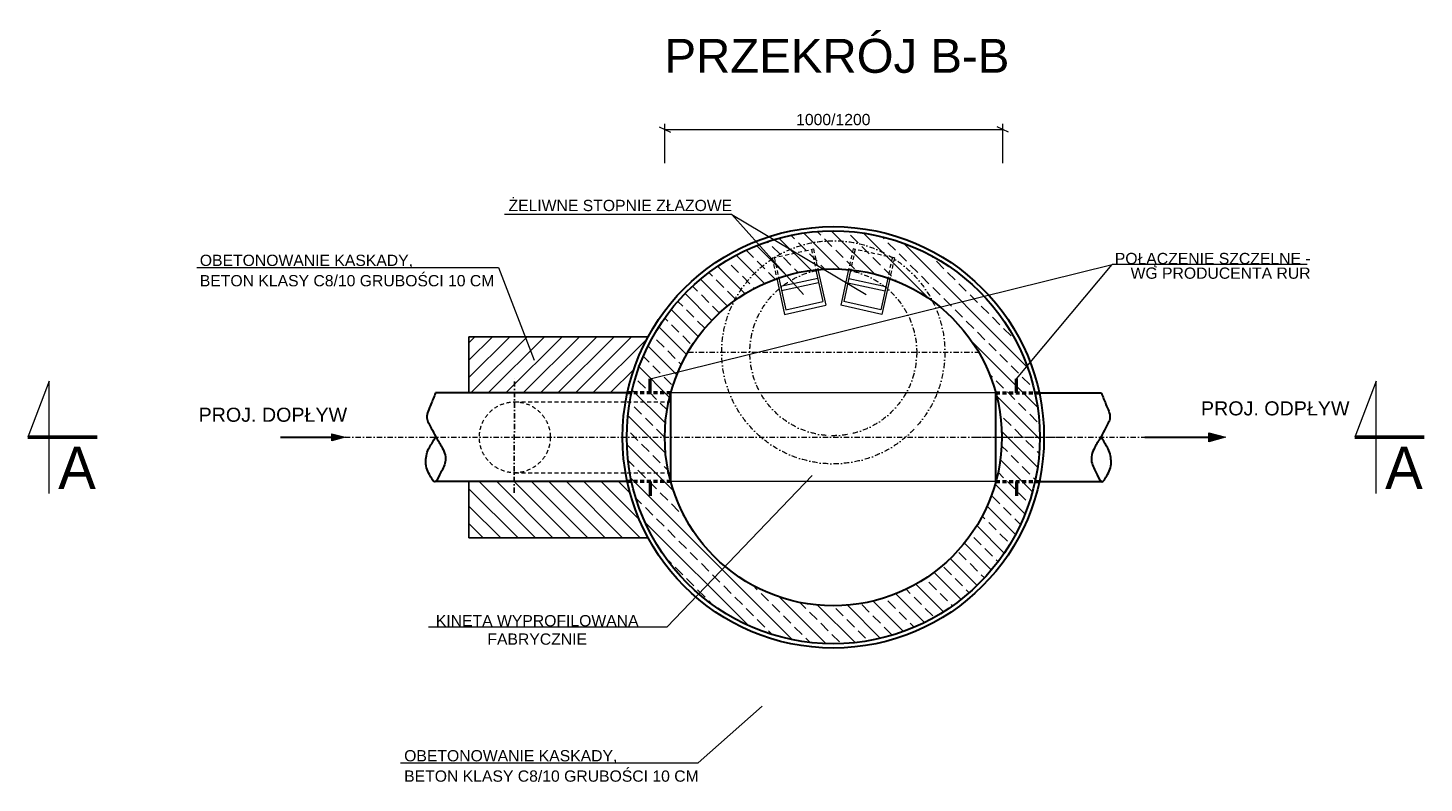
# Model space of a CAD drawing. Header units: millimetres. Extents: x 17183 to 59232, y 4375 to 14942.
# Tile 1 of 12: x 17183 to 22143, y 4375 to 7058. Entities that reach past the tile are written whole.
import ezdxf
from ezdxf.enums import TextEntityAlignment as Align

# ---------------------------------------------------------------- set-up
doc = ezdxf.new("R2010")
doc.units = ezdxf.units.MM
for name, pattern in [('DASHDOTX2', [50.8, 25.4, -12.7, 0, -12.7]), ('DGN Style 2', [23.51279, 14.107674, -9.405116]), ('DGN Style 4', [37.643977, 18.810232, -9.405116, 0.023513, -9.405116])]:
    doc.linetypes.add(name, pattern=pattern)
for name, color, linetype, lineweight in [('!kreskowanie', 7, 'Continuous', 20), ('A3 poziomo', 7, 'Continuous', 20), ('landscape', 7, 'Continuous', 20), ('Level 11', 7, 'Continuous', 20), ('Level 22', 7, 'Continuous', 20), ('Level 24', 7, 'Continuous', 20), ('Level 50', 7, 'Continuous', 20), ('Level 53', 7, 'Continuous', 20), ('Level 60', 7, 'Continuous', 20), ('opisy', 7, 'Continuous', 13), ('roads_info', 7, 'Continuous', 20), ('schody', 7, 'Continuous', 0), ('współpraca', 7, 'Continuous', 20)]:
    doc.layers.add(name, color=color, linetype=linetype, lineweight=lineweight)
doc.layers.add('Osie', color=5, linetype='DASHDOTX2')
doc.styles.add('Style-Arial', font='arial.ttf')
doc.styles.add('Style-WORKING_1250', font='WORKING_1250.shx')

# ---------------------------------------------------------------- blocks, each defined once
blk = doc.blocks.new('*U4')
at = {"layer": 'Level 50', "color": 7, "linetype": 'Continuous', "lineweight": 53}
blk.add_line((4.92, 0), (-4.92, 0), dxfattribs=at)
at = {"layer": 'Level 50', "color": 7, "linetype": 'Continuous', "lineweight": 13, "extrusion": (0, 0, -1), "flags": 128}
blk.add_lwpolyline([(1.88, 7.98), (1.88, -7.98), (4.92, 0)], dxfattribs=at)
blk = doc.blocks.new('*U1')
at = {"layer": 'Level 53', "linetype": 'Continuous', "lineweight": 13}
blk.add_hatch(color=256, dxfattribs=at).paths.add_polyline_path([(-368, -68), (-628, 0), (-368, 72)])
at = {"layer": 'Level 53', "color": 7, "linetype": 'Continuous', "lineweight": 30}
blk.add_line((631, 0), (-368, 0), dxfattribs=at)
at = {"layer": 'Level 53', "color": 7, "linetype": 'Continuous', "lineweight": 13, "flags": 128}
blk.add_lwpolyline([(-628, 0), (-368, 72), (-368, -68)], close=True, dxfattribs=at)

msp = doc.modelspace()

# ---------------------------------------------------------------- hatches: boundary and pattern name
at = {"layer": '!kreskowanie', "linetype": 'Continuous', "lineweight": 13}
h = msp.add_hatch(dxfattribs=at)
h.set_pattern_fill('ANSI31', color=0, style=0)
h.set_pattern_definition([(45, (18907.42, 8077.604), (-30.9359, 30.9359), [])])
edge = h.paths.add_edge_path()
edge.add_line((18749.387, 5760.999), (19312.025, 5760.999))
edge.add_arc((20043.875, 5603.499), 748.606, 151.474212, 167.854731, ccw=False)
edge.add_line((19386.148, 5960.999), (18749.387, 5960.999))
edge.add_line((18749.387, 5960.999), (18749.387, 5760.999))
h = msp.add_hatch(dxfattribs=at)
h.set_pattern_fill('ANSI31', color=0, style=0)
h.set_pattern_definition([(315, (18907.42, -4079.827), (-30.93592, -30.93592), [])])
edge = h.paths.add_edge_path()
edge.add_line((18749.387, 5445.999), (19312.025, 5445.999))
edge.add_arc((20043.875, 5603.499), 748.606, 192.145269, 208.525788)
edge.add_line((19386.148, 5245.999), (18749.387, 5245.999))
edge.add_line((18749.387, 5245.999), (18749.387, 5445.999))
at = {"layer": 'Level 22', "linetype": 'Continuous', "lineweight": 0}
h = msp.add_hatch(dxfattribs=at)
h.set_pattern_fill('ANSI33', color=0, style=0)
h.set_pattern_definition([(135, (10413.59, 5990.14), (-53.033, -53.033), []), (135, (10413.59, 6043.17), (-53.033, -53.033), [37.5, -18.75])])
edge = h.paths.add_edge_path(flags=16)
edge.add_arc((20043.875, 5603.499), 598.606, 0, 360)
edge = h.paths.add_edge_path()
edge.add_arc((20043.875, 5603.499), 733.606, 180, 360)
edge.add_arc((20043.875, 5603.499), 733.606, 0, 180)

# ---------------------------------------------------------------- linework, layer by layer
at = {"layer": '!kreskowanie', "color": 0, "linetype": 'Continuous', "lineweight": 13}
for p, q in [((18749.387, 5760.999), (18749.387, 5960.999)), ((18749.387, 5960.999), (19386.148, 5960.999)), ((18749.387, 5445.999), (18749.387, 5245.999)), ((18749.387, 5245.999), (19386.148, 5245.999))]:
    msp.add_line(p, q, dxfattribs=at)
at = {"layer": '!kreskowanie', "color": 0, "linetype": 'Continuous', "lineweight": 18, "flags": 128}
for points in [[(18749.387, 5760.999), (19312.025, 5760.999, -0.07159545), (19386.148, 5960.999), (18749.387, 5960.999)], [(18749.387, 5445.999), (19312.025, 5445.999, 0.07159545), (19386.148, 5245.999), (18749.387, 5245.999)]]:
    msp.add_lwpolyline(points, format="xyb", close=True, dxfattribs=at)
at = {"layer": 'A3 poziomo', "color": 0, "linetype": 'Continuous', "lineweight": 13}
for p, q in [((20621.39, 5760.999), (19466.361, 5760.999)), ((20442.606, 5445.999), (19466.361, 5445.999)), ((20621.39, 5445.999), (20433.914, 5445.999))]:
    msp.add_line(p, q, dxfattribs=at)
at = {"layer": 'A3 poziomo', "color": 0, "linetype": 'Continuous', "lineweight": 30}
for p, q in [((19466.361, 5445.999), (19466.361, 5760.999)), ((20621.39, 5445.999), (20621.39, 5760.999))]:
    msp.add_line(p, q, dxfattribs=at)
for points in [[(18630.535, 5760.999), (18625.155, 5747.534), (18619.776, 5734.07), (18614.396, 5720.605), (18608.253, 5705.23), (18598.648, 5688.653), (18599.881, 5673.103), (18600.879, 5660.518), (18609.582, 5648.227), (18615.715, 5636.156), (18620.938, 5625.877), (18626.141, 5615.845), (18631.55, 5605.807), (18637.628, 5594.527), (18644.985, 5584.524), (18651.342, 5572.819), (18660.179, 5556.551), (18667.78, 5538.239), (18665.857, 5521.358), (18664.235, 5507.121), (18657.212, 5493.191), (18650.023, 5479.134), (18643.894, 5467.151), (18637.548, 5451.468), (18630.535, 5445.999), (18624.499, 5441.292), (18615.363, 5460.573), (18609.118, 5471.217), (18599.572, 5487.487), (18594.843, 5503.785), (18595.923, 5520.039), (18596.975, 5535.883), (18600.74, 5553.403), (18609.118, 5567.541), (18616.155, 5579.417), (18623.193, 5591.293), (18630.23, 5603.168)], [(20996.341, 5760.999), (21001.721, 5747.534), (21007.1, 5734.07), (21012.48, 5720.605), (21018.623, 5705.23), (21028.228, 5688.653), (21026.995, 5673.103), (21025.997, 5660.518), (21017.294, 5648.227), (21011.161, 5636.156), (21005.938, 5625.877), (21000.735, 5615.845), (20995.326, 5605.807), (20989.248, 5594.527), (20981.891, 5584.524), (20975.534, 5572.819), (20966.697, 5556.551), (20959.096, 5538.239), (20961.019, 5521.358), (20962.641, 5507.121), (20969.664, 5493.191), (20976.853, 5479.134), (20982.982, 5467.151), (20989.328, 5451.468), (20996.341, 5445.999), (21002.377, 5441.292), (21011.513, 5460.573), (21017.758, 5471.217), (21027.304, 5487.487), (21032.033, 5503.785), (21030.953, 5520.039), (21029.901, 5535.883), (21026.136, 5553.403), (21017.758, 5567.541), (21010.721, 5579.417), (21003.683, 5591.293), (20996.646, 5603.168)]]:
    msp.add_open_spline(points, degree=3, knots=[0, 0, 0, 0, 0.08406414, 0.08406414, 0.08406414, 0.18005621, 0.18005621, 0.18005621, 0.25773893, 0.25773893, 0.25773893, 0.32389321, 0.32389321, 0.32389321, 0.3982396, 0.3982396, 0.3982396, 0.50157212, 0.50157212, 0.50157212, 0.58872302, 0.58872302, 0.58872302, 0.66301229, 0.66301229, 0.66301229, 0.72695146, 0.72695146, 0.72695146, 0.82468899, 0.82468899, 0.82468899, 0.9199671, 0.9199671, 0.9199671, 1, 1, 1, 1], dxfattribs=at)
at = {"layer": 'landscape', "color": 0, "linetype": 'Continuous', "lineweight": 30}
for p, q in [((19312.025, 5760.999), (18630.535, 5760.999)), ((20775.725, 5760.999), (20996.341, 5760.999)), ((19312.025, 5445.999), (18630.535, 5445.999)), ((20775.725, 5445.999), (20996.341, 5445.999))]:
    msp.add_line(p, q, dxfattribs=at)
at = {"layer": 'Level 11', "color": 0, "linetype": 'Continuous', "lineweight": 30}
for radius in [748.606, 733.606, 598.606]:
    msp.add_circle((20043.875, 5603.499), radius, dxfattribs=at)
at = {"layer": 'Level 11', "color": 0, "linetype": 'Continuous', "lineweight": 13}
msp.add_arc((20043.875, 5603.499), 748.606, 151.474212, 167.854731, dxfattribs=at)
at = {"layer": 'Level 11', "color": 0, "linetype": 'Continuous', "lineweight": 13, "extrusion": (0, 0, -1)}
msp.add_arc((-20043.875, 5603.499), 748.606, 331.474212, 347.854731, dxfattribs=at)
at = {"layer": 'Level 22', "color": 0, "linetype": 'DGN Style 4', "lineweight": 0}
for p, q in [((19528.448, 5905.713), (20559.302, 5905.713)), ((18308.895, 5603.499), (21289.67, 5603.499)), ((20549.946, 5603.499), (20862.954, 5603.499))]:
    msp.add_line(p, q, dxfattribs=at)
at = {"layer": 'Level 22', "color": 0, "linetype": 'DGN Style 4', "lineweight": 18}
for radius in [396.392, 296.392]:
    msp.add_circle((20043.875, 5905.713), radius, dxfattribs=at)
at = {"layer": 'Level 24', "color": 0, "linetype": 'Continuous', "lineweight": 50}
for p, q in [((19393.465, 5760.999), (19393.465, 5810.999)), ((20694.286, 5760.999), (20694.286, 5810.999)), ((19393.465, 5445.999), (19393.465, 5395.999)), ((20694.286, 5445.999), (20694.286, 5395.999))]:
    msp.add_line(p, q, dxfattribs=at)
at = {"layer": 'Level 24', "color": 0, "linetype": 'DGN Style 2', "lineweight": 50}
for p, q in [((19466.361, 5760.999), (19312.025, 5760.999)), ((20621.39, 5760.999), (20775.725, 5760.999)), ((19466.361, 5445.999), (19312.025, 5445.999)), ((20621.39, 5445.999), (20775.725, 5445.999))]:
    msp.add_line(p, q, dxfattribs=at)
at = {"layer": 'Level 53', "color": 0, "linetype": 'DGN Style 2', "lineweight": 20}
for p, q in [((18912.388, 5729.499), (19466.361, 5729.499)), ((18912.388, 5477.499), (19466.361, 5477.499))]:
    msp.add_line(p, q, dxfattribs=at)
msp.add_circle((18912.388, 5603.499), 126, dxfattribs=at)
at = {"layer": 'Level 60', "color": 0, "linetype": 'Continuous', "lineweight": 0}
for p in [(19390.828, 5445.575), (19390.828, 5445.575), (20696.922, 5445.575), (20696.922, 5445.575)]:
    msp.add_point(p, dxfattribs=at)
at = {"layer": 'Osie', "color": 0, "linetype": 'DGN Style 4'}
msp.add_line((18910.36, 5406.306), (18911.025, 5813.499), dxfattribs=at)
at = {"layer": 'roads_info', "color": 0, "linetype": 'Continuous', "lineweight": 18}
for p, q in [((19682.887, 6395.058), (18876.019, 6395.058)), ((19682.887, 6395.058), (19937.88, 6110.766)), ((19682.887, 6395.058), (20160.192, 6110.766)), ((17782.974, 6206.847), (18854.638, 6206.847)), ((18854.638, 6206.847), (18981.668, 5877.176)), ((19393.465, 5810.999), (21035.031, 6218.119)), ((20694.286, 5810.999), (21035.031, 6218.119)), ((21727.66, 6218.119), (21035.031, 6218.119)), ((19968.388, 5467.897), (19454.193, 4929.855)), ((18605.913, 4929.855), (19454.193, 4929.855)), ((19563.601, 4446.663), (19791.615, 4648.19)), ((18506.813, 4446.663), (19563.601, 4446.663))]:
    msp.add_line(p, q, dxfattribs=at)
at = {"layer": 'schody', "color": 0, "linetype": 'DGN Style 2'}
for p, q in [((19826.963, 6240.667), (19973.47, 6272.848)), ((19966.144, 6271.239), (19982.235, 6197.986)), ((19973.47, 6272.848), (19989.56, 6199.595)), ((20114.281, 6272.848), (20098.19, 6199.595)), ((20121.606, 6271.239), (20105.516, 6197.986)), ((20260.788, 6240.667), (20114.281, 6272.848)), ((19826.963, 6240.667), (19843.053, 6167.414)), ((19834.288, 6242.276), (19850.379, 6169.023)), ((20253.463, 6242.276), (20237.372, 6169.023)), ((20260.788, 6240.667), (20244.697, 6167.414))]:
    msp.add_line(p, q, dxfattribs=at)
at = {"layer": 'schody', "color": 0, "linetype": 'Continuous', "lineweight": 13}
for p, q in [((19843.053, 6167.414), (19870.944, 6040.441)), ((19850.379, 6169.023), (19875.051, 6056.7)), ((19988.577, 6168.232), (19856.721, 6139.269)), ((19991.951, 6152.871), (19860.095, 6123.908)), ((19982.235, 6197.986), (20006.907, 6085.663)), ((19989.56, 6199.595), (20017.451, 6072.622)), ((20098.19, 6199.595), (20070.3, 6072.622)), ((20105.516, 6197.986), (20080.843, 6085.663)), ((20095.799, 6152.871), (20227.656, 6123.908)), ((20099.173, 6168.232), (20231.03, 6139.269)), ((20237.372, 6169.023), (20212.7, 6056.7)), ((20244.697, 6167.414), (20216.807, 6040.441)), ((19870.944, 6040.441), (20017.451, 6072.622)), ((19875.051, 6056.7), (20006.907, 6085.663)), ((20216.807, 6040.441), (20070.3, 6072.622)), ((20212.7, 6056.7), (20080.843, 6085.663))]:
    msp.add_line(p, q, dxfattribs=at)
at = {"layer": 'współpraca', "color": 0, "linetype": 'Continuous', "lineweight": 18}
for p, q in [((19425.835, 6707.197), (19465.835, 6687.197)), ((19445.835, 6577.197), (19445.835, 6717.197)), ((19445.835, 6697.197), (20645.835, 6697.197)), ((20665.835, 6687.197), (20625.835, 6707.197)), ((20645.835, 6577.197), (20645.835, 6717.197))]:
    msp.add_line(p, q, dxfattribs=at)

# ---------------------------------------------------------------- block references
at = {"layer": 'Level 50', "color": 0, "linetype": 'Continuous', "lineweight": 13, "extrusion": (0, 0, -1), "xscale": 25, "yscale": 25, "zscale": 25, "rotation": 180}
for p in [(-17305.568, 5603.499), (-22019.884, 5603.499)]:
    msp.add_blockref('*U4', p, dxfattribs=at)
at = {"layer": 'Level 53', "color": 0, "linetype": 'Continuous', "lineweight": 30, "rotation": 180}
for p, xscale, yscale, zscale in [((18195.107, 5603.713), 0.1825395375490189, 0.1825395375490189, 0.1825395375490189), ((21294.576, 5603.499), 0.2281744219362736, 0.2281744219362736, 0.2281744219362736)]:
    msp.add_blockref('*U1', p, dxfattribs=dict(at, xscale=xscale, yscale=yscale, zscale=zscale))

# ---------------------------------------------------------------- texts
at = {"layer": 'Level 50', "color": 0, "linetype": 'Continuous', "lineweight": 30, "style": 'Style-WORKING_1250'}
for p in [(17290.068, 5494.999), (22004.384, 5494.999)]:
    msp.add_text('A', height=150, dxfattribs=at).set_placement(p, align=Align.MIDDLE_LEFT)
at = {"layer": 'Level 53', "color": 0, "linetype": 'Continuous', "lineweight": 13, "char_height": 49.9995, "attachment_point": 4, "line_spacing_factor": 0.903617, "style": 'Style-Arial'}
for s, insert in [('PROJ. DOPŁYW', (17788.892, 5683.377)), ('PROJ. ODPŁYW', (21350.138, 5706.04))]:
    msp.add_mtext(s, dxfattribs=dict(at, insert=insert))
at = {"layer": 'opisy', "color": 7, "linetype": 'Continuous', "lineweight": 30, "style": 'Style-Arial'}
msp.add_text('PRZEKRÓJ B-B', height=120.52525, dxfattribs=at).set_placement((20056.885, 6958.917), align=Align.MIDDLE_CENTER)
at = {"layer": 'roads_info', "color": 0, "linetype": 'Continuous', "lineweight": 13, "style": 'Style-Arial'}
msp.add_text('ŻELIWNE STOPNIE ZŁAZOWE', height=39.9996, dxfattribs=at).set_placement((18889.886, 6427.338), align=Align.MIDDLE_LEFT)
for s, insert, char_height, attachment_point, line_spacing_factor in [('OBETONOWANIE KASKADY, \\PBETON KLASY C8/10 GRUBOŚCI 10 CM', (17793.314, 6195.909), 39.9996, 4, 1.084342), ('POŁĄCZENIE SZCZELNE - \\PWG PRODUCENTA RUR ', (21739.596, 6212.567), 39.9996, 6, 0.779643), ('KINETA WYPROFILOWANA \\PFABRYCZNIE', (18991.959, 4918.96), 40.00002, 5, 0.978915), ('OBETONOWANIE KASKADY, \\PBETON KLASY C8/10 GRUBOŚCI 10 CM', (18519.341, 4435.725), 39.9996, 4, 1.084342)]:
    msp.add_mtext(s, dxfattribs=dict(at, insert=insert, char_height=char_height, attachment_point=attachment_point, line_spacing_factor=line_spacing_factor))
at = {"layer": 'współpraca', "color": 0, "linetype": 'Continuous', "lineweight": 0, "style": 'Style-Arial'}
msp.add_text('1000/1200', height=40, dxfattribs=at).set_placement((20043.915, 6732.576), align=Align.MIDDLE_CENTER)

doc.saveas('drawing.dxf')
